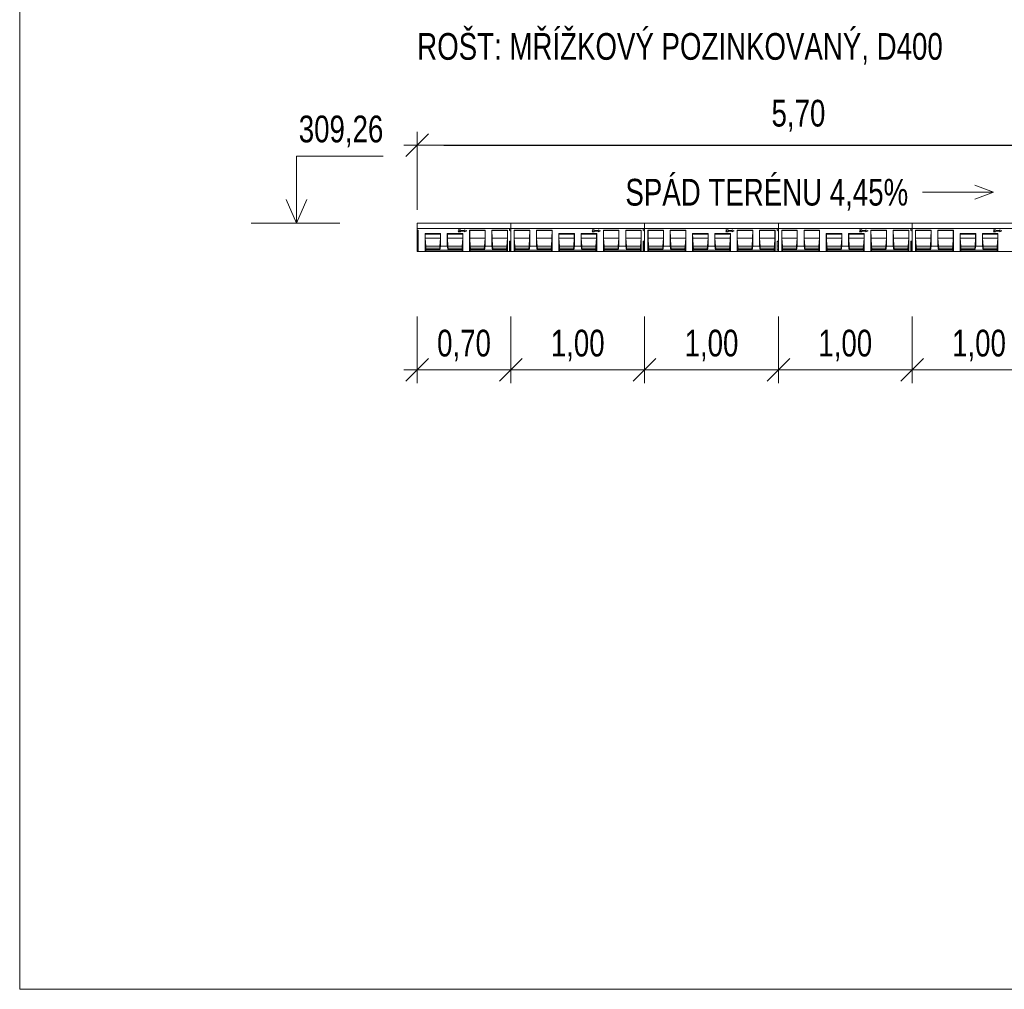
# Model space of a CAD drawing. Header units: metres. Extents: x 132658.5 to 132700.5, y 77167.9 to 77197.6.
# Tile 1 of 23: x 132658.5 to 132665.8, y 77167.9 to 77175.1. Entities that reach past the tile are written whole.
import ezdxf
from ezdxf.enums import TextEntityAlignment as Align

# ---------------------------------------------------------------- set-up
doc = ezdxf.new("R2010")
doc.units = ezdxf.units.M
doc.header["$MEASUREMENT"] = 0
doc.layers.get('0').update_dxf_attribs({"lineweight": 13})
doc.layers.get('DEFPOINTS').update_dxf_attribs({"lineweight": 0})
for name, color, linetype, lineweight in [('DUENN', 4, 'Continuous', 0), ('DUENN-18', 94, 'Continuous', 0), ('KOTY', 7, 'Continuous', 13), ('KRESBA', 6, 'Continuous', 0), ('NÁVRH', 7, 'Continuous', 13), ('RAMECEK', 7, 'Continuous', 0), ('SICHTBAR', 7, 'Continuous', 0)]:
    doc.layers.add(name, color=color, linetype=linetype, lineweight=lineweight)
doc.styles.add('STYLE-ARIAL', font='arial.ttf')
doc.styles.add('STYLE-ARIAL_CE_-TTF', font='Arial CE -ttf.shx')
doc.dimstyles.new('250', dxfattribs={"dimtxt": 0.5, "dimasz": 0.5, "dimexe": 0.25, "dimexo": 0.25, "dimgap": 0.25, "dimtad": 1, "dimdec": 0, "dimlfac": 1000, "dimdsep": 46, "dimtxsty": 'STYLE-ARIAL_CE_-TTF', "dimblk": 'KOTA_ZN250_1.0', "dimcen": 0, "dimadec": 4, "dimazin": 3, "dimtfac": 1, "dimtdec": 0, "dimtofl": 0, "dimtmove": 2, "dimatfit": 1, "dimldrblk": 'OBLIQUE', "dimfxl": 0, "dimfrac": 2, "dimtolj": 1, "dimarcsym": 0})

# ---------------------------------------------------------------- blocks, each defined once
blk = doc.blocks.new('KOTA_ZN250')
at = {"color": 0, "linetype": 'ByBlock', "lineweight": -2, "ltscale": 0.25}
for p, q in [((0.212, 0.212), (-0.212, -0.212)), ((0, -0.25), (0, 0.25)), ((-0.25, 0), (0.25, 0))]:
    blk.add_line(p, q, dxfattribs=at)
blk = doc.blocks.new('KOTA_ZN250_1.0')
blk.add_line((0, 0), (-1, 0))
at = {"layer": 'KOTY', "ltscale": 0.25}
for p, q in [((0.424, 0.424), (-0.424, -0.424)), ((0, -0.5), (0, 0.5)), ((-0.5, 0), (0.5, 0))]:
    blk.add_line(p, q, dxfattribs=at)
blk = doc.blocks.new('*D117')
at = {"layer": 'DEFPOINTS', "color": 0, "linetype": 'Continuous', "lineweight": 13}
for p in [(132667.1499, 77174.1764), (132661.4499, 77173.5919), (132667.1499, 77173.5919)]:
    blk.add_point(p, dxfattribs=at)
at = {"layer": 'KOTY', "linetype": 'Continuous'}
for p, q in [((132661.4499, 77173.6919), (132661.4499, 77174.2764)), ((132667.1499, 77173.6919), (132667.1499, 77174.2764))]:
    blk.add_line(p, q, dxfattribs=at)
at = {"layer": 'KOTY', "color": 0, "linetype": 'Continuous', "lineweight": -2}
blk.add_line((132661.6499, 77174.1764), (132666.9499, 77174.1764), dxfattribs=at)
at = {"layer": 'KOTY', "color": 0, "linetype": 'Continuous', "lineweight": -2, "xscale": 0.2, "yscale": 0.2, "zscale": 0.2, "rotation": 180}
blk.add_blockref('KOTA_ZN250_1.0', (132661.4499, 77174.1764), dxfattribs=at)
at = {"layer": 'KOTY', "color": 0, "linetype": 'Continuous', "lineweight": -2, "xscale": 0.2, "yscale": 0.2, "zscale": 0.2}
blk.add_blockref('KOTA_ZN250_1.0', (132667.1499, 77174.1764), dxfattribs=at)
at = {"layer": 'KOTY', "color": 0, "linetype": 'Continuous', "lineweight": 13, "insert": (132664.2999, 77174.3966), "char_height": 0.2, "attachment_point": 5, "style": 'STYLE-ARIAL'}
blk.add_mtext('\\A1;\\H1x;\\W0.74;5,70', dxfattribs=at)
blk = doc.blocks.new('_Oblique')
at = {"color": 0, "linetype": 'ByBlock', "lineweight": -2}
blk.add_line((0.5, 0.5), (-0.5, -0.5), dxfattribs=at)

msp = doc.modelspace()

# ---------------------------------------------------------------- linework, layer by layer
at = {"color": 7, "lineweight": 0, "ltscale": 0.25}
msp.add_line((132661.4499, 77173.3819), (132661.4499, 77173.5919), dxfattribs=at)
at = {"layer": 'DUENN', "color": 7, "lineweight": 0, "ltscale": 0.001}
for p, q in [((132661.7709, 77173.5433), (132661.7572, 77173.5433)), ((132661.7572, 77173.5433), (132661.7651, 77173.5354)), ((132661.7651, 77173.5354), (132661.7572, 77173.5276)), ((132661.7572, 77173.5276), (132661.7709, 77173.5276)), ((132661.7772, 77173.537), (132661.7709, 77173.5433)), ((132661.7709, 77173.5276), (132661.7772, 77173.5339)), ((132661.8045, 77173.537), (132661.7772, 77173.537)), ((132661.7772, 77173.5339), (132661.8045, 77173.5339)), ((132661.8202, 77173.5354), (132661.8045, 77173.5423)), ((132661.8045, 77173.5423), (132661.8045, 77173.537)), ((132661.8045, 77173.5286), (132661.8202, 77173.5354)), ((132661.8045, 77173.5339), (132661.8045, 77173.5286)), ((132662.7709, 77173.5433), (132662.7572, 77173.5433)), ((132662.7572, 77173.5433), (132662.7651, 77173.5354)), ((132662.7651, 77173.5354), (132662.7572, 77173.5276)), ((132662.7572, 77173.5276), (132662.7709, 77173.5276)), ((132662.7772, 77173.537), (132662.7709, 77173.5433)), ((132662.7709, 77173.5276), (132662.7772, 77173.5339)), ((132662.8045, 77173.537), (132662.7772, 77173.537)), ((132662.7772, 77173.5339), (132662.8045, 77173.5339)), ((132662.8202, 77173.5354), (132662.8045, 77173.5423)), ((132662.8045, 77173.5423), (132662.8045, 77173.537)), ((132662.8045, 77173.5286), (132662.8202, 77173.5354)), ((132662.8045, 77173.5339), (132662.8045, 77173.5286)), ((132663.7709, 77173.5433), (132663.7572, 77173.5433)), ((132663.7572, 77173.5433), (132663.7651, 77173.5354)), ((132663.7651, 77173.5354), (132663.7572, 77173.5276)), ((132663.7572, 77173.5276), (132663.7709, 77173.5276)), ((132663.7772, 77173.537), (132663.7709, 77173.5433)), ((132663.7709, 77173.5276), (132663.7772, 77173.5339)), ((132663.8045, 77173.537), (132663.7772, 77173.537)), ((132663.7772, 77173.5339), (132663.8045, 77173.5339)), ((132663.8202, 77173.5354), (132663.8045, 77173.5423)), ((132663.8045, 77173.5423), (132663.8045, 77173.537)), ((132663.8045, 77173.5286), (132663.8202, 77173.5354)), ((132663.8045, 77173.5339), (132663.8045, 77173.5286)), ((132664.7708, 77173.5433), (132664.7572, 77173.5433)), ((132664.7572, 77173.5433), (132664.7651, 77173.5354)), ((132664.7651, 77173.5354), (132664.7572, 77173.5276)), ((132664.7572, 77173.5276), (132664.7708, 77173.5276)), ((132664.7771, 77173.537), (132664.7708, 77173.5433)), ((132664.7708, 77173.5276), (132664.7771, 77173.5339)), ((132664.8044, 77173.537), (132664.7771, 77173.537)), ((132664.7771, 77173.5339), (132664.8044, 77173.5339)), ((132664.8202, 77173.5354), (132664.8044, 77173.5423)), ((132664.8044, 77173.5423), (132664.8044, 77173.537)), ((132664.8044, 77173.5286), (132664.8202, 77173.5354)), ((132664.8044, 77173.5339), (132664.8044, 77173.5286)), ((132665.7708, 77173.5433), (132665.7572, 77173.5433)), ((132665.7572, 77173.5433), (132665.7651, 77173.5354)), ((132665.7651, 77173.5354), (132665.7572, 77173.5276)), ((132665.7572, 77173.5276), (132665.7708, 77173.5276)), ((132665.7771, 77173.537), (132665.7708, 77173.5433)), ((132665.7708, 77173.5276), (132665.7771, 77173.5339)), ((132665.8044, 77173.537), (132665.7771, 77173.537)), ((132665.7771, 77173.5339), (132665.8044, 77173.5339)), ((132665.8202, 77173.5354), (132665.8044, 77173.5423)), ((132665.8044, 77173.5423), (132665.8044, 77173.537)), ((132665.8044, 77173.5286), (132665.8202, 77173.5354)), ((132665.8044, 77173.5339), (132665.8044, 77173.5286))]:
    msp.add_line(p, q, dxfattribs=at)
at = {"layer": 'DUENN-18', "color": 7, "linetype": 'Continuous', "lineweight": 0, "ltscale": 0.001}
for p, q in [((132661.4583, 77173.5399), (132661.4499, 77173.5399)), ((132661.4499, 77173.5369), (132661.4577, 77173.5369)), ((132661.4577, 77173.5369), (132661.4572, 77173.4794)), ((132661.4583, 77173.5399), (132661.4577, 77173.5369)), ((132661.4583, 77173.5399), (132661.4583, 77173.3819)), ((132661.9583, 77173.5399), (132661.8416, 77173.5399)), ((132661.8421, 77173.5369), (132661.8416, 77173.5399)), ((132661.8416, 77173.3819), (132661.8416, 77173.5399)), ((132661.8421, 77173.5369), (132661.9578, 77173.5369)), ((132661.8427, 77173.4794), (132661.8421, 77173.5369)), ((132661.9578, 77173.5369), (132661.9572, 77173.4794)), ((132661.9583, 77173.5399), (132661.9578, 77173.5369)), ((132661.9583, 77173.4219), (132661.9583, 77173.5399)), ((132662.1249, 77173.5399), (132662.0083, 77173.5399)), ((132662.0088, 77173.5369), (132662.0083, 77173.5399)), ((132662.0083, 77173.4219), (132662.0083, 77173.5399)), ((132662.0088, 77173.5369), (132662.1244, 77173.5369)), ((132662.0093, 77173.4794), (132662.0088, 77173.5369)), ((132662.1244, 77173.5369), (132662.1239, 77173.4794)), ((132662.1249, 77173.5399), (132662.1244, 77173.5369)), ((132662.1249, 77173.3819), (132662.1249, 77173.5399)), ((132662.2916, 77173.5399), (132662.1749, 77173.5399)), ((132662.1755, 77173.5369), (132662.1749, 77173.5399)), ((132662.1749, 77173.3819), (132662.1749, 77173.5399)), ((132662.1755, 77173.5369), (132662.2911, 77173.5369)), ((132662.176, 77173.4794), (132662.1755, 77173.5369)), ((132662.2911, 77173.5369), (132662.2905, 77173.4794)), ((132662.2916, 77173.5399), (132662.2911, 77173.5369)), ((132662.2916, 77173.5399), (132662.2916, 77173.4219)), ((132662.4583, 77173.5399), (132662.3416, 77173.5399)), ((132662.3421, 77173.5369), (132662.3416, 77173.5399)), ((132662.3416, 77173.4219), (132662.3416, 77173.5399)), ((132662.3421, 77173.5369), (132662.4577, 77173.5369)), ((132662.3427, 77173.4794), (132662.3421, 77173.5369)), ((132662.4577, 77173.5369), (132662.4572, 77173.4794)), ((132662.4583, 77173.5399), (132662.4577, 77173.5369)), ((132662.4583, 77173.5399), (132662.4583, 77173.3819)), ((132662.9583, 77173.5399), (132662.8416, 77173.5399)), ((132662.8421, 77173.5369), (132662.8416, 77173.5399)), ((132662.8416, 77173.3819), (132662.8416, 77173.5399)), ((132662.8421, 77173.5369), (132662.9577, 77173.5369)), ((132662.8427, 77173.4794), (132662.8421, 77173.5369)), ((132662.9577, 77173.5369), (132662.9572, 77173.4794)), ((132662.9583, 77173.5399), (132662.9577, 77173.5369)), ((132662.9583, 77173.4219), (132662.9583, 77173.5399)), ((132663.1249, 77173.5399), (132663.0083, 77173.5399)), ((132663.0088, 77173.5369), (132663.0083, 77173.5399)), ((132663.0083, 77173.4219), (132663.0083, 77173.5399)), ((132663.0088, 77173.5369), (132663.1244, 77173.5369)), ((132663.0093, 77173.4794), (132663.0088, 77173.5369)), ((132663.1244, 77173.5369), (132663.1239, 77173.4794)), ((132663.1249, 77173.5399), (132663.1244, 77173.5369)), ((132663.1249, 77173.3819), (132663.1249, 77173.5399)), ((132663.2916, 77173.5399), (132663.1749, 77173.5399)), ((132663.1755, 77173.5369), (132663.1749, 77173.5399)), ((132663.1749, 77173.3819), (132663.1749, 77173.5399)), ((132663.1755, 77173.5369), (132663.2911, 77173.5369)), ((132663.176, 77173.4794), (132663.1755, 77173.5369)), ((132663.2911, 77173.5369), (132663.2905, 77173.4794)), ((132663.2916, 77173.5399), (132663.2911, 77173.5369)), ((132663.2916, 77173.5399), (132663.2916, 77173.4219)), ((132663.4583, 77173.5399), (132663.3416, 77173.5399)), ((132663.3421, 77173.5369), (132663.3416, 77173.5399)), ((132663.3416, 77173.4219), (132663.3416, 77173.5399)), ((132663.3421, 77173.5369), (132663.4577, 77173.5369)), ((132663.3426, 77173.4794), (132663.3421, 77173.5369)), ((132663.4577, 77173.5369), (132663.4572, 77173.4794)), ((132663.4583, 77173.5399), (132663.4577, 77173.5369)), ((132663.4583, 77173.5399), (132663.4583, 77173.3819)), ((132663.9583, 77173.5399), (132663.8416, 77173.5399)), ((132663.8421, 77173.5369), (132663.8416, 77173.5399)), ((132663.8416, 77173.3819), (132663.8416, 77173.5399)), ((132663.8421, 77173.5369), (132663.9577, 77173.5369)), ((132663.8427, 77173.4794), (132663.8421, 77173.5369)), ((132663.9577, 77173.5369), (132663.9572, 77173.4794)), ((132663.9583, 77173.5399), (132663.9577, 77173.5369)), ((132663.9583, 77173.4219), (132663.9583, 77173.5399)), ((132664.1249, 77173.5399), (132664.0083, 77173.5399)), ((132664.0088, 77173.5369), (132664.0083, 77173.5399)), ((132664.0083, 77173.4219), (132664.0083, 77173.5399)), ((132664.0088, 77173.5369), (132664.1244, 77173.5369)), ((132664.0093, 77173.4794), (132664.0088, 77173.5369)), ((132664.1244, 77173.5369), (132664.1239, 77173.4794)), ((132664.1249, 77173.5399), (132664.1244, 77173.5369)), ((132664.1249, 77173.3819), (132664.1249, 77173.5399)), ((132664.2916, 77173.5399), (132664.1749, 77173.5399)), ((132664.1755, 77173.5369), (132664.1749, 77173.5399)), ((132664.1749, 77173.3819), (132664.1749, 77173.5399)), ((132664.1755, 77173.5369), (132664.291, 77173.5369)), ((132664.176, 77173.4794), (132664.1755, 77173.5369)), ((132664.291, 77173.5369), (132664.2905, 77173.4794)), ((132664.2916, 77173.5399), (132664.291, 77173.5369)), ((132664.2916, 77173.5399), (132664.2916, 77173.4219)), ((132664.4582, 77173.5399), (132664.3416, 77173.5399)), ((132664.3421, 77173.5369), (132664.3416, 77173.5399)), ((132664.3416, 77173.4219), (132664.3416, 77173.5399)), ((132664.3421, 77173.5369), (132664.4577, 77173.5369)), ((132664.3426, 77173.4794), (132664.3421, 77173.5369)), ((132664.4577, 77173.5369), (132664.4572, 77173.4794)), ((132664.4582, 77173.5399), (132664.4577, 77173.5369)), ((132664.4582, 77173.5399), (132664.4582, 77173.3819)), ((132664.9583, 77173.5399), (132664.8416, 77173.5399)), ((132664.8421, 77173.5369), (132664.8416, 77173.5399)), ((132664.8416, 77173.3819), (132664.8416, 77173.5399)), ((132664.8421, 77173.5369), (132664.9577, 77173.5369)), ((132664.8426, 77173.4794), (132664.8421, 77173.5369)), ((132664.9577, 77173.5369), (132664.9572, 77173.4794)), ((132664.9583, 77173.5399), (132664.9577, 77173.5369)), ((132664.9583, 77173.4219), (132664.9583, 77173.5399)), ((132665.1249, 77173.5399), (132665.0083, 77173.5399)), ((132665.0088, 77173.5369), (132665.0083, 77173.5399)), ((132665.0083, 77173.4219), (132665.0083, 77173.5399)), ((132665.0088, 77173.5369), (132665.1244, 77173.5369)), ((132665.0093, 77173.4794), (132665.0088, 77173.5369)), ((132665.1244, 77173.5369), (132665.1239, 77173.4794)), ((132665.1249, 77173.5399), (132665.1244, 77173.5369)), ((132665.1249, 77173.3819), (132665.1249, 77173.5399)), ((132665.2916, 77173.5399), (132665.1749, 77173.5399)), ((132665.1754, 77173.5369), (132665.1749, 77173.5399)), ((132665.1749, 77173.3819), (132665.1749, 77173.5399)), ((132665.1754, 77173.5369), (132665.291, 77173.5369)), ((132665.176, 77173.4794), (132665.1754, 77173.5369)), ((132665.291, 77173.5369), (132665.2905, 77173.4794)), ((132665.2916, 77173.5399), (132665.291, 77173.5369)), ((132665.2916, 77173.5399), (132665.2916, 77173.4219)), ((132665.4582, 77173.5399), (132665.3416, 77173.5399)), ((132665.3421, 77173.5369), (132665.3416, 77173.5399)), ((132665.3416, 77173.4219), (132665.3416, 77173.5399)), ((132665.3421, 77173.5369), (132665.4577, 77173.5369)), ((132665.3426, 77173.4794), (132665.3421, 77173.5369)), ((132665.4577, 77173.5369), (132665.4572, 77173.4794)), ((132665.4582, 77173.5399), (132665.4577, 77173.5369)), ((132665.4582, 77173.5399), (132665.4582, 77173.3819)), ((132661.4499, 77173.4794), (132661.4572, 77173.4794)), ((132661.4572, 77173.4794), (132661.4532, 77173.4219)), ((132661.5083, 77173.3819), (132661.5083, 77173.5149)), ((132661.5083, 77173.5149), (132661.509, 77173.5105)), ((132661.5083, 77173.5149), (132661.6249, 77173.5149)), ((132661.5093, 77173.4794), (132661.509, 77173.5105)), ((132661.509, 77173.5105), (132661.6242, 77173.5105)), ((132661.5093, 77173.4794), (132661.6239, 77173.4794)), ((132661.5134, 77173.4219), (132661.5093, 77173.4794)), ((132661.6239, 77173.4794), (132661.6199, 77173.4219)), ((132661.6242, 77173.5105), (132661.6239, 77173.4794)), ((132661.6242, 77173.5105), (132661.6249, 77173.5149)), ((132661.6249, 77173.5149), (132661.6249, 77173.4219)), ((132661.6749, 77173.4219), (132661.6749, 77173.5149)), ((132661.6749, 77173.5149), (132661.6757, 77173.5105)), ((132661.6749, 77173.5149), (132661.7916, 77173.5149)), ((132661.676, 77173.4794), (132661.6757, 77173.5105)), ((132661.6757, 77173.5105), (132661.7908, 77173.5105)), ((132661.676, 77173.4794), (132661.7906, 77173.4794)), ((132661.68, 77173.4219), (132661.676, 77173.4794)), ((132661.7906, 77173.4794), (132661.7865, 77173.4219)), ((132661.7908, 77173.5105), (132661.7906, 77173.4794)), ((132661.7908, 77173.5105), (132661.7916, 77173.5149)), ((132661.7916, 77173.5149), (132661.7916, 77173.3819)), ((132661.8427, 77173.4794), (132661.9572, 77173.4794)), ((132661.8467, 77173.4219), (132661.8427, 77173.4794)), ((132661.9572, 77173.4794), (132661.9532, 77173.4219)), ((132662.0093, 77173.4794), (132662.1239, 77173.4794)), ((132662.0134, 77173.4219), (132662.0093, 77173.4794)), ((132662.1239, 77173.4794), (132662.1199, 77173.4219)), ((132662.176, 77173.4794), (132662.2905, 77173.4794)), ((132662.18, 77173.4219), (132662.176, 77173.4794)), ((132662.2905, 77173.4794), (132662.2865, 77173.4219)), ((132662.3427, 77173.4794), (132662.4572, 77173.4794)), ((132662.3467, 77173.4219), (132662.3427, 77173.4794)), ((132662.4572, 77173.4794), (132662.4532, 77173.4219)), ((132662.5083, 77173.3819), (132662.5083, 77173.5149)), ((132662.5083, 77173.5149), (132662.509, 77173.5105)), ((132662.5083, 77173.5149), (132662.6249, 77173.5149)), ((132662.5093, 77173.4794), (132662.509, 77173.5105)), ((132662.509, 77173.5105), (132662.6242, 77173.5105)), ((132662.5093, 77173.4794), (132662.6239, 77173.4794)), ((132662.5134, 77173.4219), (132662.5093, 77173.4794)), ((132662.6239, 77173.4794), (132662.6198, 77173.4219)), ((132662.6242, 77173.5105), (132662.6239, 77173.4794)), ((132662.6242, 77173.5105), (132662.6249, 77173.5149)), ((132662.6249, 77173.5149), (132662.6249, 77173.4219)), ((132662.6749, 77173.4219), (132662.6749, 77173.5149)), ((132662.6749, 77173.5149), (132662.6757, 77173.5105)), ((132662.6749, 77173.5149), (132662.7916, 77173.5149)), ((132662.676, 77173.4794), (132662.6757, 77173.5105)), ((132662.6757, 77173.5105), (132662.7908, 77173.5105)), ((132662.676, 77173.4794), (132662.7905, 77173.4794)), ((132662.68, 77173.4219), (132662.676, 77173.4794)), ((132662.7905, 77173.4794), (132662.7865, 77173.4219)), ((132662.7908, 77173.5105), (132662.7905, 77173.4794)), ((132662.7908, 77173.5105), (132662.7916, 77173.5149)), ((132662.7916, 77173.5149), (132662.7916, 77173.3819)), ((132662.8427, 77173.4794), (132662.9572, 77173.4794)), ((132662.8467, 77173.4219), (132662.8427, 77173.4794)), ((132662.9572, 77173.4794), (132662.9532, 77173.4219)), ((132663.0093, 77173.4794), (132663.1239, 77173.4794)), ((132663.0134, 77173.4219), (132663.0093, 77173.4794)), ((132663.1239, 77173.4794), (132663.1199, 77173.4219)), ((132663.176, 77173.4794), (132663.2905, 77173.4794)), ((132663.18, 77173.4219), (132663.176, 77173.4794)), ((132663.2905, 77173.4794), (132663.2865, 77173.4219)), ((132663.3426, 77173.4794), (132663.4572, 77173.4794)), ((132663.3467, 77173.4219), (132663.3426, 77173.4794)), ((132663.4572, 77173.4794), (132663.4532, 77173.4219)), ((132663.5083, 77173.3819), (132663.5083, 77173.5149)), ((132663.5083, 77173.5149), (132663.509, 77173.5105)), ((132663.5083, 77173.5149), (132663.6249, 77173.5149)), ((132663.5093, 77173.4794), (132663.509, 77173.5105)), ((132663.509, 77173.5105), (132663.6242, 77173.5105)), ((132663.5093, 77173.4794), (132663.6239, 77173.4794)), ((132663.5133, 77173.4219), (132663.5093, 77173.4794)), ((132663.6239, 77173.4794), (132663.6198, 77173.4219)), ((132663.6242, 77173.5105), (132663.6239, 77173.4794)), ((132663.6242, 77173.5105), (132663.6249, 77173.5149)), ((132663.6249, 77173.5149), (132663.6249, 77173.4219)), ((132663.6749, 77173.4219), (132663.6749, 77173.5149)), ((132663.6749, 77173.5149), (132663.6757, 77173.5105)), ((132663.6749, 77173.5149), (132663.7916, 77173.5149)), ((132663.676, 77173.4794), (132663.6757, 77173.5105)), ((132663.6757, 77173.5105), (132663.7908, 77173.5105)), ((132663.676, 77173.4794), (132663.7905, 77173.4794)), ((132663.68, 77173.4219), (132663.676, 77173.4794)), ((132663.7905, 77173.4794), (132663.7865, 77173.4219)), ((132663.7908, 77173.5105), (132663.7905, 77173.4794)), ((132663.7908, 77173.5105), (132663.7916, 77173.5149)), ((132663.7916, 77173.5149), (132663.7916, 77173.3819)), ((132663.8427, 77173.4794), (132663.9572, 77173.4794)), ((132663.8467, 77173.4219), (132663.8427, 77173.4794)), ((132663.9572, 77173.4794), (132663.9532, 77173.4219)), ((132664.0093, 77173.4794), (132664.1239, 77173.4794)), ((132664.0133, 77173.4219), (132664.0093, 77173.4794)), ((132664.1239, 77173.4794), (132664.1198, 77173.4219)), ((132664.176, 77173.4794), (132664.2905, 77173.4794)), ((132664.18, 77173.4219), (132664.176, 77173.4794)), ((132664.2905, 77173.4794), (132664.2865, 77173.4219)), ((132664.3426, 77173.4794), (132664.4572, 77173.4794)), ((132664.3467, 77173.4219), (132664.3426, 77173.4794)), ((132664.4572, 77173.4794), (132664.4532, 77173.4219)), ((132664.5082, 77173.3819), (132664.5082, 77173.5149)), ((132664.5082, 77173.5149), (132664.509, 77173.5105)), ((132664.5082, 77173.5149), (132664.6249, 77173.5149)), ((132664.5093, 77173.4794), (132664.509, 77173.5105)), ((132664.509, 77173.5105), (132664.6241, 77173.5105)), ((132664.5093, 77173.4794), (132664.6239, 77173.4794)), ((132664.5133, 77173.4219), (132664.5093, 77173.4794)), ((132664.6239, 77173.4794), (132664.6198, 77173.4219)), ((132664.6241, 77173.5105), (132664.6239, 77173.4794)), ((132664.6241, 77173.5105), (132664.6249, 77173.5149)), ((132664.6249, 77173.5149), (132664.6249, 77173.4219)), ((132664.6749, 77173.4219), (132664.6749, 77173.5149)), ((132664.6749, 77173.5149), (132664.6757, 77173.5105)), ((132664.6749, 77173.5149), (132664.7916, 77173.5149)), ((132664.676, 77173.4794), (132664.6757, 77173.5105)), ((132664.6757, 77173.5105), (132664.7908, 77173.5105)), ((132664.676, 77173.4794), (132664.7905, 77173.4794)), ((132664.68, 77173.4219), (132664.676, 77173.4794)), ((132664.7905, 77173.4794), (132664.7865, 77173.4219)), ((132664.7908, 77173.5105), (132664.7905, 77173.4794)), ((132664.7908, 77173.5105), (132664.7916, 77173.5149)), ((132664.7916, 77173.5149), (132664.7916, 77173.3819)), ((132664.8426, 77173.4794), (132664.9572, 77173.4794)), ((132664.8467, 77173.4219), (132664.8426, 77173.4794)), ((132664.9572, 77173.4794), (132664.9532, 77173.4219)), ((132665.0093, 77173.4794), (132665.1239, 77173.4794)), ((132665.0133, 77173.4219), (132665.0093, 77173.4794)), ((132665.1239, 77173.4794), (132665.1198, 77173.4219)), ((132665.176, 77173.4794), (132665.2905, 77173.4794)), ((132665.18, 77173.4219), (132665.176, 77173.4794)), ((132665.2905, 77173.4794), (132665.2865, 77173.4219)), ((132665.3426, 77173.4794), (132665.4572, 77173.4794)), ((132665.3467, 77173.4219), (132665.3426, 77173.4794)), ((132665.4572, 77173.4794), (132665.4532, 77173.4219)), ((132665.5082, 77173.3819), (132665.5082, 77173.5149)), ((132665.5082, 77173.5149), (132665.509, 77173.5105)), ((132665.5082, 77173.5149), (132665.6249, 77173.5149)), ((132665.5093, 77173.4794), (132665.509, 77173.5105)), ((132665.509, 77173.5105), (132665.6241, 77173.5105)), ((132665.5093, 77173.4794), (132665.6238, 77173.4794)), ((132665.5133, 77173.4219), (132665.5093, 77173.4794)), ((132665.6238, 77173.4794), (132665.6198, 77173.4219)), ((132665.6241, 77173.5105), (132665.6238, 77173.4794)), ((132665.6241, 77173.5105), (132665.6249, 77173.5149)), ((132665.6249, 77173.5149), (132665.6249, 77173.4219)), ((132665.6749, 77173.4219), (132665.6749, 77173.5149)), ((132665.6749, 77173.5149), (132665.6757, 77173.5105)), ((132665.6749, 77173.5149), (132665.7916, 77173.5149)), ((132665.676, 77173.4794), (132665.6757, 77173.5105)), ((132665.6757, 77173.5105), (132665.7908, 77173.5105)), ((132665.676, 77173.4794), (132665.7905, 77173.4794)), ((132665.68, 77173.4219), (132665.676, 77173.4794)), ((132665.7905, 77173.4794), (132665.7865, 77173.4219)), ((132665.7908, 77173.5105), (132665.7905, 77173.4794)), ((132665.7908, 77173.5105), (132665.7916, 77173.5149)), ((132665.7916, 77173.5149), (132665.7916, 77173.3819)), ((132661.4499, 77173.4219), (132661.4532, 77173.4219)), ((132661.4499, 77173.4069), (132661.4517, 77173.4069)), ((132661.4499, 77173.3963), (132661.4517, 77173.3963)), ((132661.4499, 77173.3919), (132661.453, 77173.3919)), ((132661.4532, 77173.4219), (132661.4517, 77173.4069)), ((132661.4517, 77173.4069), (132661.4517, 77173.3963)), ((132661.4517, 77173.3963), (132661.453, 77173.3919)), ((132661.453, 77173.3919), (132661.453, 77173.3819)), ((132661.5134, 77173.4219), (132661.6199, 77173.4219)), ((132661.5149, 77173.4069), (132661.5134, 77173.4219)), ((132661.5136, 77173.3919), (132661.5149, 77173.3963)), ((132661.5136, 77173.3919), (132661.6197, 77173.3919)), ((132661.5136, 77173.3819), (132661.5136, 77173.3919)), ((132661.5149, 77173.4069), (132661.6183, 77173.4069)), ((132661.5149, 77173.3963), (132661.5149, 77173.4069)), ((132661.5149, 77173.3963), (132661.6183, 77173.3963)), ((132661.6199, 77173.4219), (132661.6183, 77173.4069)), ((132661.6183, 77173.4069), (132661.6183, 77173.3963)), ((132661.6183, 77173.3963), (132661.6197, 77173.3919)), ((132661.6249, 77173.4219), (132661.6197, 77173.3919)), ((132661.6197, 77173.3919), (132661.6802, 77173.3919)), ((132661.6749, 77173.4219), (132661.6249, 77173.4219)), ((132661.6802, 77173.3919), (132661.6749, 77173.4219)), ((132661.68, 77173.4219), (132661.7865, 77173.4219)), ((132661.6816, 77173.4069), (132661.68, 77173.4219)), ((132661.6802, 77173.3919), (132661.6816, 77173.3963)), ((132661.6802, 77173.3919), (132661.7863, 77173.3919)), ((132661.6816, 77173.4069), (132661.785, 77173.4069)), ((132661.6816, 77173.3963), (132661.6816, 77173.4069)), ((132661.6816, 77173.3963), (132661.785, 77173.3963)), ((132661.7865, 77173.4219), (132661.785, 77173.4069)), ((132661.785, 77173.4069), (132661.785, 77173.3963)), ((132661.785, 77173.3963), (132661.7863, 77173.3919)), ((132661.7863, 77173.3919), (132661.7863, 77173.3819)), ((132661.8467, 77173.4219), (132661.9532, 77173.4219)), ((132661.8482, 77173.4069), (132661.8467, 77173.4219)), ((132661.8469, 77173.3919), (132661.8482, 77173.3963)), ((132661.8469, 77173.3919), (132661.953, 77173.3919)), ((132661.8469, 77173.3819), (132661.8469, 77173.3919)), ((132661.8482, 77173.4069), (132661.9517, 77173.4069)), ((132661.8482, 77173.3963), (132661.8482, 77173.4069)), ((132661.8482, 77173.3963), (132661.9517, 77173.3963)), ((132661.9532, 77173.4219), (132661.9517, 77173.4069)), ((132661.9517, 77173.4069), (132661.9517, 77173.3963)), ((132661.9517, 77173.3963), (132661.953, 77173.3919)), ((132661.9583, 77173.4219), (132661.953, 77173.3919)), ((132661.953, 77173.3919), (132662.0136, 77173.3919)), ((132662.0083, 77173.4219), (132661.9583, 77173.4219)), ((132662.0136, 77173.3919), (132662.0083, 77173.4219)), ((132662.0134, 77173.4219), (132662.1199, 77173.4219)), ((132662.0149, 77173.4069), (132662.0134, 77173.4219)), ((132662.0136, 77173.3919), (132662.0149, 77173.3963)), ((132662.0136, 77173.3919), (132662.1197, 77173.3919)), ((132662.0149, 77173.4069), (132662.1183, 77173.4069)), ((132662.0149, 77173.3963), (132662.0149, 77173.4069)), ((132662.0149, 77173.3963), (132662.1183, 77173.3963)), ((132662.1199, 77173.4219), (132662.1183, 77173.4069)), ((132662.1183, 77173.4069), (132662.1183, 77173.3963)), ((132662.1183, 77173.3963), (132662.1197, 77173.3919)), ((132662.1197, 77173.3919), (132662.1197, 77173.3819)), ((132662.18, 77173.4219), (132662.2865, 77173.4219)), ((132662.1816, 77173.4069), (132662.18, 77173.4219)), ((132662.1802, 77173.3919), (132662.1816, 77173.3963)), ((132662.1802, 77173.3919), (132662.2863, 77173.3919)), ((132662.1802, 77173.3819), (132662.1802, 77173.3919)), ((132662.1816, 77173.4069), (132662.285, 77173.4069)), ((132662.1816, 77173.3963), (132662.1816, 77173.4069)), ((132662.1816, 77173.3963), (132662.285, 77173.3963)), ((132662.2865, 77173.4219), (132662.285, 77173.4069)), ((132662.285, 77173.4069), (132662.285, 77173.3963)), ((132662.285, 77173.3963), (132662.2863, 77173.3919)), ((132662.2916, 77173.4219), (132662.2863, 77173.3919)), ((132662.2863, 77173.3919), (132662.3469, 77173.3919)), ((132662.3416, 77173.4219), (132662.2916, 77173.4219)), ((132662.3469, 77173.3919), (132662.3416, 77173.4219)), ((132662.3467, 77173.4219), (132662.4532, 77173.4219)), ((132662.3482, 77173.4069), (132662.3467, 77173.4219)), ((132662.3469, 77173.3919), (132662.3482, 77173.3963)), ((132662.3469, 77173.3919), (132662.453, 77173.3919)), ((132662.3482, 77173.4069), (132662.4517, 77173.4069)), ((132662.3482, 77173.3963), (132662.3482, 77173.4069)), ((132662.3482, 77173.3963), (132662.4517, 77173.3963)), ((132662.4532, 77173.4219), (132662.4517, 77173.4069)), ((132662.4517, 77173.4069), (132662.4517, 77173.3963)), ((132662.4517, 77173.3963), (132662.453, 77173.3919)), ((132662.453, 77173.3919), (132662.453, 77173.3819)), ((132662.5134, 77173.4219), (132662.6198, 77173.4219)), ((132662.5149, 77173.4069), (132662.5134, 77173.4219)), ((132662.5136, 77173.3919), (132662.5149, 77173.3963)), ((132662.5136, 77173.3919), (132662.6196, 77173.3919)), ((132662.5136, 77173.3819), (132662.5136, 77173.3919)), ((132662.5149, 77173.4069), (132662.6183, 77173.4069)), ((132662.5149, 77173.3963), (132662.5149, 77173.4069)), ((132662.5149, 77173.3963), (132662.6183, 77173.3963)), ((132662.6198, 77173.4219), (132662.6183, 77173.4069)), ((132662.6183, 77173.4069), (132662.6183, 77173.3963)), ((132662.6183, 77173.3963), (132662.6196, 77173.3919)), ((132662.6249, 77173.4219), (132662.6196, 77173.3919)), ((132662.6196, 77173.3919), (132662.6802, 77173.3919)), ((132662.6749, 77173.4219), (132662.6249, 77173.4219)), ((132662.6802, 77173.3919), (132662.6749, 77173.4219)), ((132662.68, 77173.4219), (132662.7865, 77173.4219)), ((132662.6815, 77173.4069), (132662.68, 77173.4219)), ((132662.6802, 77173.3919), (132662.6815, 77173.3963)), ((132662.6802, 77173.3919), (132662.7863, 77173.3919)), ((132662.6815, 77173.4069), (132662.785, 77173.4069)), ((132662.6815, 77173.3963), (132662.6815, 77173.4069)), ((132662.6815, 77173.3963), (132662.785, 77173.3963)), ((132662.7865, 77173.4219), (132662.785, 77173.4069)), ((132662.785, 77173.4069), (132662.785, 77173.3963)), ((132662.785, 77173.3963), (132662.7863, 77173.3919)), ((132662.7863, 77173.3919), (132662.7863, 77173.3819)), ((132662.8467, 77173.4219), (132662.9532, 77173.4219)), ((132662.8482, 77173.4069), (132662.8467, 77173.4219)), ((132662.8469, 77173.3919), (132662.8482, 77173.3963)), ((132662.8469, 77173.3919), (132662.953, 77173.3919)), ((132662.8469, 77173.3819), (132662.8469, 77173.3919)), ((132662.8482, 77173.4069), (132662.9517, 77173.4069)), ((132662.8482, 77173.3963), (132662.8482, 77173.4069)), ((132662.8482, 77173.3963), (132662.9517, 77173.3963)), ((132662.9532, 77173.4219), (132662.9517, 77173.4069)), ((132662.9517, 77173.4069), (132662.9517, 77173.3963)), ((132662.9517, 77173.3963), (132662.953, 77173.3919)), ((132662.9583, 77173.4219), (132662.953, 77173.3919)), ((132662.953, 77173.3919), (132663.0136, 77173.3919)), ((132663.0083, 77173.4219), (132662.9583, 77173.4219)), ((132663.0136, 77173.3919), (132663.0083, 77173.4219)), ((132663.0134, 77173.4219), (132663.1199, 77173.4219)), ((132663.0149, 77173.4069), (132663.0134, 77173.4219)), ((132663.0136, 77173.3919), (132663.0149, 77173.3963)), ((132663.0136, 77173.3919), (132663.1197, 77173.3919)), ((132663.0149, 77173.4069), (132663.1183, 77173.4069)), ((132663.0149, 77173.3963), (132663.0149, 77173.4069)), ((132663.0149, 77173.3963), (132663.1183, 77173.3963)), ((132663.1199, 77173.4219), (132663.1183, 77173.4069)), ((132663.1183, 77173.4069), (132663.1183, 77173.3963)), ((132663.1183, 77173.3963), (132663.1197, 77173.3919)), ((132663.1197, 77173.3919), (132663.1197, 77173.3819)), ((132663.18, 77173.4219), (132663.2865, 77173.4219)), ((132663.1816, 77173.4069), (132663.18, 77173.4219)), ((132663.1802, 77173.3919), (132663.1816, 77173.3963)), ((132663.1802, 77173.3919), (132663.2863, 77173.3919)), ((132663.1802, 77173.3819), (132663.1802, 77173.3919)), ((132663.1816, 77173.4069), (132663.285, 77173.4069)), ((132663.1816, 77173.3963), (132663.1816, 77173.4069)), ((132663.1816, 77173.3963), (132663.285, 77173.3963)), ((132663.2865, 77173.4219), (132663.285, 77173.4069)), ((132663.285, 77173.4069), (132663.285, 77173.3963)), ((132663.285, 77173.3963), (132663.2863, 77173.3919)), ((132663.2916, 77173.4219), (132663.2863, 77173.3919)), ((132663.2863, 77173.3919), (132663.3469, 77173.3919)), ((132663.3416, 77173.4219), (132663.2916, 77173.4219)), ((132663.3469, 77173.3919), (132663.3416, 77173.4219)), ((132663.3467, 77173.4219), (132663.4532, 77173.4219)), ((132663.3482, 77173.4069), (132663.3467, 77173.4219)), ((132663.3469, 77173.3919), (132663.3482, 77173.3963)), ((132663.3469, 77173.3919), (132663.453, 77173.3919)), ((132663.3482, 77173.4069), (132663.4516, 77173.4069)), ((132663.3482, 77173.3963), (132663.3482, 77173.4069)), ((132663.3482, 77173.3963), (132663.4516, 77173.3963)), ((132663.4532, 77173.4219), (132663.4516, 77173.4069)), ((132663.4516, 77173.4069), (132663.4516, 77173.3963)), ((132663.4516, 77173.3963), (132663.453, 77173.3919)), ((132663.453, 77173.3919), (132663.453, 77173.3819)), ((132663.5133, 77173.4219), (132663.6198, 77173.4219)), ((132663.5149, 77173.4069), (132663.5133, 77173.4219)), ((132663.5135, 77173.3919), (132663.5149, 77173.3963)), ((132663.5135, 77173.3919), (132663.6196, 77173.3919)), ((132663.5135, 77173.3819), (132663.5135, 77173.3919)), ((132663.5149, 77173.4069), (132663.6183, 77173.4069)), ((132663.5149, 77173.3963), (132663.5149, 77173.4069)), ((132663.5149, 77173.3963), (132663.6183, 77173.3963)), ((132663.6198, 77173.4219), (132663.6183, 77173.4069)), ((132663.6183, 77173.4069), (132663.6183, 77173.3963)), ((132663.6183, 77173.3963), (132663.6196, 77173.3919)), ((132663.6249, 77173.4219), (132663.6196, 77173.3919)), ((132663.6196, 77173.3919), (132663.6802, 77173.3919)), ((132663.6749, 77173.4219), (132663.6249, 77173.4219)), ((132663.6802, 77173.3919), (132663.6749, 77173.4219)), ((132663.68, 77173.4219), (132663.7865, 77173.4219)), ((132663.6815, 77173.4069), (132663.68, 77173.4219)), ((132663.6802, 77173.3919), (132663.6815, 77173.3963)), ((132663.6802, 77173.3919), (132663.7863, 77173.3919)), ((132663.6815, 77173.4069), (132663.785, 77173.4069)), ((132663.6815, 77173.3963), (132663.6815, 77173.4069)), ((132663.6815, 77173.3963), (132663.785, 77173.3963)), ((132663.7865, 77173.4219), (132663.785, 77173.4069)), ((132663.785, 77173.4069), (132663.785, 77173.3963)), ((132663.785, 77173.3963), (132663.7863, 77173.3919)), ((132663.7863, 77173.3919), (132663.7863, 77173.3819)), ((132663.8467, 77173.4219), (132663.9532, 77173.4219)), ((132663.8482, 77173.4069), (132663.8467, 77173.4219)), ((132663.8469, 77173.3919), (132663.8482, 77173.3963)), ((132663.8469, 77173.3919), (132663.953, 77173.3919)), ((132663.8469, 77173.3819), (132663.8469, 77173.3919)), ((132663.8482, 77173.4069), (132663.9516, 77173.4069)), ((132663.8482, 77173.3963), (132663.8482, 77173.4069)), ((132663.8482, 77173.3963), (132663.9516, 77173.3963)), ((132663.9532, 77173.4219), (132663.9516, 77173.4069)), ((132663.9516, 77173.4069), (132663.9516, 77173.3963)), ((132663.9516, 77173.3963), (132663.953, 77173.3919)), ((132663.9583, 77173.4219), (132663.953, 77173.3919)), ((132663.953, 77173.3919), (132664.0136, 77173.3919)), ((132664.0083, 77173.4219), (132663.9583, 77173.4219)), ((132664.0136, 77173.3919), (132664.0083, 77173.4219)), ((132664.0133, 77173.4219), (132664.1198, 77173.4219)), ((132664.0149, 77173.4069), (132664.0133, 77173.4219)), ((132664.0136, 77173.3919), (132664.0149, 77173.3963)), ((132664.0136, 77173.3919), (132664.1196, 77173.3919)), ((132664.0149, 77173.4069), (132664.1183, 77173.4069)), ((132664.0149, 77173.3963), (132664.0149, 77173.4069)), ((132664.0149, 77173.3963), (132664.1183, 77173.3963)), ((132664.1198, 77173.4219), (132664.1183, 77173.4069)), ((132664.1183, 77173.4069), (132664.1183, 77173.3963)), ((132664.1183, 77173.3963), (132664.1196, 77173.3919)), ((132664.1196, 77173.3919), (132664.1196, 77173.3819)), ((132664.18, 77173.4219), (132664.2865, 77173.4219)), ((132664.1815, 77173.4069), (132664.18, 77173.4219)), ((132664.1802, 77173.3919), (132664.1815, 77173.3963)), ((132664.1802, 77173.3919), (132664.2863, 77173.3919)), ((132664.1802, 77173.3819), (132664.1802, 77173.3919)), ((132664.1815, 77173.4069), (132664.285, 77173.4069)), ((132664.1815, 77173.3963), (132664.1815, 77173.4069)), ((132664.1815, 77173.3963), (132664.285, 77173.3963)), ((132664.2865, 77173.4219), (132664.285, 77173.4069)), ((132664.285, 77173.4069), (132664.285, 77173.3963)), ((132664.285, 77173.3963), (132664.2863, 77173.3919)), ((132664.2916, 77173.4219), (132664.2863, 77173.3919)), ((132664.2863, 77173.3919), (132664.3469, 77173.3919)), ((132664.3416, 77173.4219), (132664.2916, 77173.4219)), ((132664.3469, 77173.3919), (132664.3416, 77173.4219)), ((132664.3467, 77173.4219), (132664.4532, 77173.4219)), ((132664.3482, 77173.4069), (132664.3467, 77173.4219)), ((132664.3469, 77173.3919), (132664.3482, 77173.3963)), ((132664.3469, 77173.3919), (132664.453, 77173.3919)), ((132664.3482, 77173.4069), (132664.4516, 77173.4069)), ((132664.3482, 77173.3963), (132664.3482, 77173.4069)), ((132664.3482, 77173.3963), (132664.4516, 77173.3963)), ((132664.4532, 77173.4219), (132664.4516, 77173.4069)), ((132664.4516, 77173.4069), (132664.4516, 77173.3963)), ((132664.4516, 77173.3963), (132664.453, 77173.3919)), ((132664.453, 77173.3919), (132664.453, 77173.3819)), ((132664.5133, 77173.4219), (132664.6198, 77173.4219)), ((132664.5149, 77173.4069), (132664.5133, 77173.4219)), ((132664.5135, 77173.3919), (132664.5149, 77173.3963)), ((132664.5135, 77173.3919), (132664.6196, 77173.3919)), ((132664.5135, 77173.3819), (132664.5135, 77173.3919)), ((132664.5149, 77173.4069), (132664.6183, 77173.4069)), ((132664.5149, 77173.3963), (132664.5149, 77173.4069)), ((132664.5149, 77173.3963), (132664.6183, 77173.3963)), ((132664.6198, 77173.4219), (132664.6183, 77173.4069)), ((132664.6183, 77173.4069), (132664.6183, 77173.3963)), ((132664.6183, 77173.3963), (132664.6196, 77173.3919)), ((132664.6249, 77173.4219), (132664.6196, 77173.3919)), ((132664.6196, 77173.3919), (132664.6802, 77173.3919)), ((132664.6749, 77173.4219), (132664.6249, 77173.4219)), ((132664.6802, 77173.3919), (132664.6749, 77173.4219)), ((132664.68, 77173.4219), (132664.7865, 77173.4219)), ((132664.6815, 77173.4069), (132664.68, 77173.4219)), ((132664.6802, 77173.3919), (132664.6815, 77173.3963)), ((132664.6802, 77173.3919), (132664.7863, 77173.3919)), ((132664.6815, 77173.4069), (132664.785, 77173.4069)), ((132664.6815, 77173.3963), (132664.6815, 77173.4069)), ((132664.6815, 77173.3963), (132664.785, 77173.3963)), ((132664.7865, 77173.4219), (132664.785, 77173.4069)), ((132664.785, 77173.4069), (132664.785, 77173.3963)), ((132664.785, 77173.3963), (132664.7863, 77173.3919)), ((132664.7863, 77173.3919), (132664.7863, 77173.3819)), ((132664.8467, 77173.4219), (132664.9532, 77173.4219)), ((132664.8482, 77173.4069), (132664.8467, 77173.4219)), ((132664.8469, 77173.3919), (132664.8482, 77173.3963)), ((132664.8469, 77173.3919), (132664.953, 77173.3919)), ((132664.8469, 77173.3819), (132664.8469, 77173.3919)), ((132664.8482, 77173.4069), (132664.9516, 77173.4069)), ((132664.8482, 77173.3963), (132664.8482, 77173.4069)), ((132664.8482, 77173.3963), (132664.9516, 77173.3963)), ((132664.9532, 77173.4219), (132664.9516, 77173.4069)), ((132664.9516, 77173.4069), (132664.9516, 77173.3963)), ((132664.9516, 77173.3963), (132664.953, 77173.3919)), ((132664.9583, 77173.4219), (132664.953, 77173.3919)), ((132664.953, 77173.3919), (132665.0135, 77173.3919)), ((132665.0083, 77173.4219), (132664.9583, 77173.4219)), ((132665.0135, 77173.3919), (132665.0083, 77173.4219)), ((132665.0133, 77173.4219), (132665.1198, 77173.4219)), ((132665.0149, 77173.4069), (132665.0133, 77173.4219)), ((132665.0135, 77173.3919), (132665.0149, 77173.3963)), ((132665.0135, 77173.3919), (132665.1196, 77173.3919)), ((132665.0149, 77173.4069), (132665.1183, 77173.4069)), ((132665.0149, 77173.3963), (132665.0149, 77173.4069)), ((132665.0149, 77173.3963), (132665.1183, 77173.3963)), ((132665.1198, 77173.4219), (132665.1183, 77173.4069)), ((132665.1183, 77173.4069), (132665.1183, 77173.3963)), ((132665.1183, 77173.3963), (132665.1196, 77173.3919)), ((132665.1196, 77173.3919), (132665.1196, 77173.3819)), ((132665.18, 77173.4219), (132665.2865, 77173.4219)), ((132665.1815, 77173.4069), (132665.18, 77173.4219)), ((132665.1802, 77173.3919), (132665.1815, 77173.3963)), ((132665.1802, 77173.3919), (132665.2863, 77173.3919)), ((132665.1802, 77173.3819), (132665.1802, 77173.3919)), ((132665.1815, 77173.4069), (132665.285, 77173.4069)), ((132665.1815, 77173.3963), (132665.1815, 77173.4069)), ((132665.1815, 77173.3963), (132665.285, 77173.3963)), ((132665.2865, 77173.4219), (132665.285, 77173.4069)), ((132665.285, 77173.4069), (132665.285, 77173.3963)), ((132665.285, 77173.3963), (132665.2863, 77173.3919)), ((132665.2916, 77173.4219), (132665.2863, 77173.3919)), ((132665.2863, 77173.3919), (132665.3469, 77173.3919)), ((132665.3416, 77173.4219), (132665.2916, 77173.4219)), ((132665.3469, 77173.3919), (132665.3416, 77173.4219)), ((132665.3467, 77173.4219), (132665.4532, 77173.4219)), ((132665.3482, 77173.4069), (132665.3467, 77173.4219)), ((132665.3469, 77173.3919), (132665.3482, 77173.3963)), ((132665.3469, 77173.3919), (132665.4529, 77173.3919)), ((132665.3482, 77173.4069), (132665.4516, 77173.4069)), ((132665.3482, 77173.3963), (132665.3482, 77173.4069)), ((132665.3482, 77173.3963), (132665.4516, 77173.3963)), ((132665.4532, 77173.4219), (132665.4516, 77173.4069)), ((132665.4516, 77173.4069), (132665.4516, 77173.3963)), ((132665.4516, 77173.3963), (132665.4529, 77173.3919)), ((132665.4529, 77173.3919), (132665.4529, 77173.3819)), ((132665.5133, 77173.4219), (132665.6198, 77173.4219)), ((132665.5148, 77173.4069), (132665.5133, 77173.4219)), ((132665.5135, 77173.3919), (132665.5148, 77173.3963)), ((132665.5135, 77173.3919), (132665.6196, 77173.3919)), ((132665.5135, 77173.3819), (132665.5135, 77173.3919)), ((132665.5148, 77173.4069), (132665.6183, 77173.4069)), ((132665.5148, 77173.3963), (132665.5148, 77173.4069)), ((132665.5148, 77173.3963), (132665.6183, 77173.3963)), ((132665.6198, 77173.4219), (132665.6183, 77173.4069)), ((132665.6183, 77173.4069), (132665.6183, 77173.3963)), ((132665.6183, 77173.3963), (132665.6196, 77173.3919)), ((132665.6249, 77173.4219), (132665.6196, 77173.3919)), ((132665.6196, 77173.3919), (132665.6802, 77173.3919)), ((132665.6749, 77173.4219), (132665.6249, 77173.4219)), ((132665.6802, 77173.3919), (132665.6749, 77173.4219)), ((132665.68, 77173.4219), (132665.7865, 77173.4219)), ((132665.6815, 77173.4069), (132665.68, 77173.4219)), ((132665.6802, 77173.3919), (132665.6815, 77173.3963)), ((132665.6802, 77173.3919), (132665.7863, 77173.3919)), ((132665.6815, 77173.4069), (132665.785, 77173.4069)), ((132665.6815, 77173.3963), (132665.6815, 77173.4069)), ((132665.6815, 77173.3963), (132665.785, 77173.3963)), ((132665.7865, 77173.4219), (132665.785, 77173.4069)), ((132665.785, 77173.4069), (132665.785, 77173.3963)), ((132665.785, 77173.3963), (132665.7863, 77173.3919)), ((132665.7863, 77173.3919), (132665.7863, 77173.3819))]:
    msp.add_line(p, q, dxfattribs=at)
at = {"layer": 'KOTY', "linetype": 'Continuous'}
for p, q in [((132661.4499, 77172.8953), (132661.4499, 77172.3959)), ((132662.1499, 77172.8953), (132662.1499, 77172.3959)), ((132663.1499, 77172.8953), (132663.1499, 77172.3959)), ((132664.1499, 77172.8953), (132664.1499, 77172.3959)), ((132665.1499, 77172.8953), (132665.1499, 77172.3959))]:
    msp.add_line(p, q, dxfattribs=at)
at = {"layer": 'KOTY', "color": 7, "linetype": 'Continuous', "lineweight": 13}
for p, q in [((132661.4499, 77172.4959), (132661.4499, 77172.4959)), ((132661.4499, 77172.4959), (132662.1499, 77172.4959)), ((132662.1499, 77172.4959), (132663.1499, 77172.4959)), ((132663.1499, 77172.4959), (132664.1499, 77172.4959)), ((132664.1499, 77172.4959), (132665.1499, 77172.4959)), ((132665.1499, 77172.4959), (132666.1499, 77172.4959))]:
    msp.add_line(p, q, dxfattribs=at)
at = {"layer": 'KRESBA', "color": 7, "lineweight": 13, "ltscale": 0.25}
for p, q in [((132665.2267, 77173.8241), (132665.7588, 77173.8241)), ((132665.7588, 77173.8241), (132665.6184, 77173.876)), ((132665.7588, 77173.8241), (132665.6184, 77173.7721))]:
    msp.add_line(p, q, dxfattribs=at)
at = {"layer": 'NÁVRH', "ltscale": 0.05}
msp.add_line((132660.2079, 77173.5919), (132660.8703, 77173.5919), dxfattribs=at)
at = {"layer": 'NÁVRH', "lineweight": 13, "ltscale": 0.05, "flags": 128}
msp.add_lwpolyline([(132660.5485, 77173.5919), (132660.5485, 77174.0936), (132661.1957, 77174.0936)], dxfattribs=at)
at = {"layer": 'NÁVRH', "ltscale": 0.05, "flags": 128}
msp.add_lwpolyline([(132660.5485, 77173.5919), (132660.6241, 77173.7705), (132660.5485, 77173.5919), (132660.4705, 77173.7687)], dxfattribs=at)
at = {"layer": 'RAMECEK', "flags": 128}
msp.add_lwpolyline([(132700.4782, 77197.5635), (132658.4782, 77197.5635), (132658.4782, 77167.8635), (132700.4782, 77167.8635)], close=True, dxfattribs=at)
at = {"layer": 'SICHTBAR', "color": 7, "linetype": 'Continuous', "lineweight": 0, "ltscale": 0.001}
for p, q in [((132661.4499, 77173.5919), (132662.1499, 77173.5919)), ((132662.1499, 77173.5919), (132663.1499, 77173.5919)), ((132663.1499, 77173.5919), (132664.1499, 77173.5919)), ((132664.1499, 77173.5919), (132665.1499, 77173.5919)), ((132665.1499, 77173.5919), (132666.1499, 77173.5919)), ((132661.4499, 77173.5539), (132662.1499, 77173.5539)), ((132662.1499, 77173.5523), (132662.1399, 77173.5469)), ((132662.1399, 77173.5469), (132662.1399, 77173.5376)), ((132662.1399, 77173.5376), (132662.1499, 77173.5323)), ((132662.1499, 77173.5539), (132663.1499, 77173.5539)), ((132662.1499, 77173.5523), (132662.1499, 77173.5539)), ((132663.1499, 77173.5523), (132663.1399, 77173.5469)), ((132663.1399, 77173.5469), (132663.1399, 77173.5376)), ((132663.1399, 77173.5376), (132663.1499, 77173.5323)), ((132663.1499, 77173.5539), (132664.1499, 77173.5539)), ((132663.1499, 77173.5523), (132663.1499, 77173.5539)), ((132664.1499, 77173.5523), (132664.1399, 77173.5469)), ((132664.1399, 77173.5469), (132664.1399, 77173.5376)), ((132664.1399, 77173.5376), (132664.1499, 77173.5323)), ((132664.1499, 77173.5539), (132665.1499, 77173.5539)), ((132664.1499, 77173.5523), (132664.1499, 77173.5539)), ((132665.1499, 77173.5523), (132665.1399, 77173.5469)), ((132665.1399, 77173.5469), (132665.1399, 77173.5376)), ((132665.1399, 77173.5376), (132665.1499, 77173.5323)), ((132665.1499, 77173.5539), (132666.1499, 77173.5539)), ((132665.1499, 77173.5523), (132665.1499, 77173.5539)), ((132662.1499, 77173.4596), (132662.1399, 77173.4569)), ((132662.1399, 77173.4569), (132662.1399, 77173.3819)), ((132662.1499, 77173.4559), (132662.1419, 77173.4538)), ((132662.1419, 77173.4538), (132662.1419, 77173.3819)), ((132663.1499, 77173.4596), (132663.1399, 77173.4569)), ((132663.1399, 77173.4569), (132663.1399, 77173.3819)), ((132663.1499, 77173.4559), (132663.1419, 77173.4538)), ((132663.1419, 77173.4538), (132663.1419, 77173.3819)), ((132664.1499, 77173.4596), (132664.1399, 77173.4569)), ((132664.1399, 77173.4569), (132664.1399, 77173.3819)), ((132664.1499, 77173.4559), (132664.1419, 77173.4538)), ((132664.1419, 77173.4538), (132664.1419, 77173.3819)), ((132665.1499, 77173.4596), (132665.1399, 77173.4569)), ((132665.1399, 77173.4569), (132665.1399, 77173.3819)), ((132665.1499, 77173.4559), (132665.1419, 77173.4538)), ((132665.1419, 77173.4538), (132665.1419, 77173.3819)), ((132662.1399, 77173.4209), (132662.1499, 77173.422)), ((132662.1399, 77173.3959), (132662.1499, 77173.3986)), ((132663.1399, 77173.4209), (132663.1499, 77173.422)), ((132663.1399, 77173.3959), (132663.1499, 77173.3986)), ((132664.1399, 77173.4209), (132664.1499, 77173.422)), ((132664.1399, 77173.3959), (132664.1499, 77173.3986)), ((132665.1399, 77173.4209), (132665.1499, 77173.422)), ((132665.1399, 77173.3959), (132665.1499, 77173.3986))]:
    msp.add_line(p, q, dxfattribs=at)
at = {"layer": 'SICHTBAR', "color": 7, "lineweight": 0, "ltscale": 0.001}
for p, q in [((132662.1499, 77173.5919), (132662.1499, 77173.4559)), ((132662.1499, 77173.5919), (132662.1499, 77173.3819)), ((132663.1499, 77173.5919), (132663.1499, 77173.4559)), ((132663.1499, 77173.5919), (132663.1499, 77173.3819)), ((132664.1499, 77173.5919), (132664.1499, 77173.4559)), ((132664.1499, 77173.5919), (132664.1499, 77173.3819)), ((132665.1499, 77173.5919), (132665.1499, 77173.4559)), ((132665.1499, 77173.5919), (132665.1499, 77173.3819)), ((132662.1499, 77173.3819), (132661.4499, 77173.3819)), ((132663.1499, 77173.3819), (132662.1419, 77173.3819)), ((132664.1499, 77173.3819), (132663.1419, 77173.3819)), ((132665.1499, 77173.3819), (132664.1419, 77173.3819)), ((132666.1499, 77173.3819), (132665.1419, 77173.3819))]:
    msp.add_line(p, q, dxfattribs=at)

# ---------------------------------------------------------------- block references
at = {"layer": 'KOTY', "color": 7, "linetype": 'Continuous', "lineweight": 13, "xscale": 0.3999200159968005, "yscale": 0.3999200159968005}
for p in [(132661.4499, 77172.4959), (132662.1499, 77172.4959), (132663.1499, 77172.4959), (132664.1499, 77172.4959), (132665.1499, 77172.4959)]:
    msp.add_blockref('KOTA_ZN250', p, dxfattribs=at)
at = {"layer": 'KOTY', "color": 7, "linetype": 'Continuous', "lineweight": 13, "xscale": 0.3999200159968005, "yscale": 0.3999200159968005, "rotation": 180}
for p in [(132661.4499, 77172.4959), (132662.1499, 77172.4959), (132663.1499, 77172.4959), (132664.1499, 77172.4959), (132665.1499, 77172.4959)]:
    msp.add_blockref('KOTA_ZN250', p, dxfattribs=at)

# ---------------------------------------------------------------- texts
at = {"layer": 'KOTY', "color": 7, "linetype": 'Continuous', "lineweight": 13, "style": 'STYLE-ARIAL', "width": 0.74}
for s, p in [('SPÁD TERÉNU 4,45%', (132664.0634, 77173.8241)), ('0,70', (132661.7999, 77172.6959)), ('1,00', (132662.6499, 77172.6959)), ('1,00', (132663.6499, 77172.6959)), ('1,00', (132664.6499, 77172.6959)), ('1,00', (132665.6499, 77172.6959))]:
    msp.add_text(s, height=0.2, dxfattribs=at).set_placement(p, align=Align.MIDDLE_CENTER)
at = {"layer": 'KRESBA', "color": 7, "style": 'STYLE-ARIAL', "width": 0.74}
msp.add_text('ROŠT: MŘÍŽKOVÝ POZINKOVANÝ, D400', height=0.2, dxfattribs=at).set_placement((132661.4501, 77174.9144), align=Align.MIDDLE_LEFT)
at = {"layer": 'NÁVRH', "lineweight": 13, "insert": (132660.5644, 77174.2785), "char_height": 0.2, "attachment_point": 4, "line_spacing_factor": 0.72, "style": 'STYLE-ARIAL_CE_-TTF'}
msp.add_mtext('\\fArial|b0|i0|c238238|p39;\\H1x;\\W0.74;309,26', dxfattribs=at)

# ---------------------------------------------------------------- dimensions: what is measured, and where the dimension line sits
at = {"layer": 'KOTY', "color": 7, "linetype": 'Continuous', "lineweight": 13}
dim = msp.add_linear_dim(base=(132667.1499, 77174.1764), p1=(132661.4499, 77173.5919), p2=(132667.1499, 77173.5919), text='\\H1x;\\W0.74;5,70', dimstyle='250', override={"dimscale": 0, "dimtxt": 0.2, "dimasz": 0.2, "dimexe": 0.1, "dimexo": 0.1, "dimgap": 0.1, "dimtxsty": 'STYLE-ARIAL', "dimclre": 256, "dimfrac": 0, "dimlwe": 65535}, dxfattribs=at)
dim.commit()
dim.dimension.update_dxf_attribs({"geometry": '*D117', "text_midpoint": (132664.2999, 77174.3966)})

doc.saveas('drawing.dxf')
